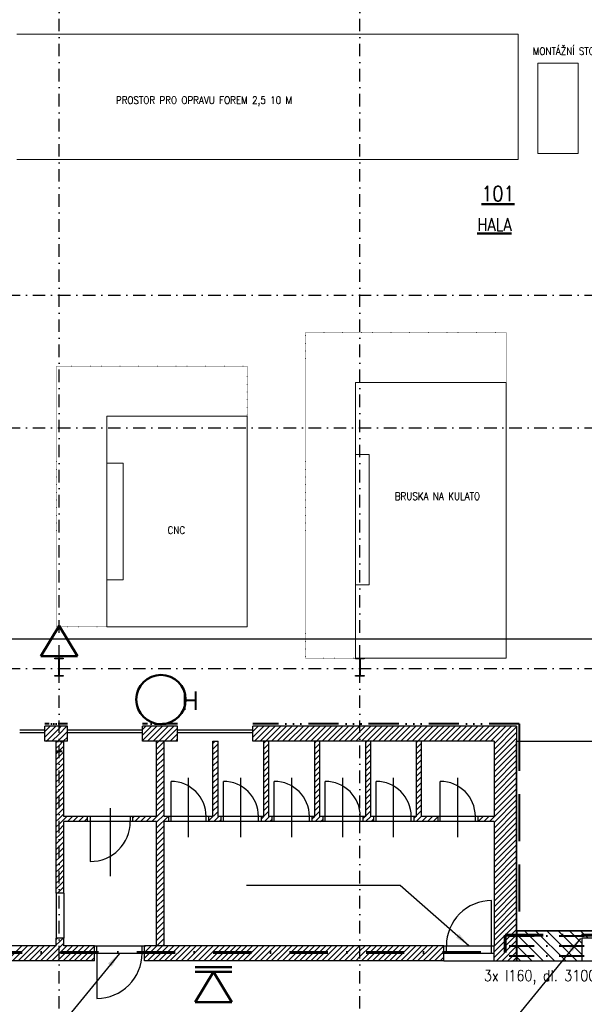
# Model space of a CAD drawing. Header units: millimetres. Extents: x 2886542 to 7567581, y -792623 to 134766.
# Tile 247 of 256: x 4890778 to 4902038, y -404342 to -384693. Entities that reach past the tile are written whole.
import ezdxf

# ---------------------------------------------------------------- set-up
doc = ezdxf.new("R2010")
doc.units = ezdxf.units.MM
for name, pattern in [('ACAD_ISO04W100', [30, 24, -3, 0, -3]), ('ACAD_ISO14W100', [24, 12, -3, 0, -3, 0, -3, 0, -3]), ('DASHDOT', [1, 0.5, -0.25, 0, -0.25]), ('DASHDOTX2', [50.8, 25.4, -12.7, 0, -12.7]), ('DASHED', [0.75, 0.5, -0.25]), ('HIDDEN', [9.375, 6.25, -3.125]), ('TEČKOVANÁ', [0.25, 0, -0.25])]:
    doc.linetypes.add(name, pattern=pattern)
doc.layers.add('CKPROSTUPY_NADROVINOU', color=7, linetype='DASHDOT', lineweight=25)
doc.layers.add('IN_NS_TLUSTA', color=1, linetype='Continuous', lineweight=40)
doc.layers.add('IN_NS_VYPLNE OTVORU', color=16, linetype='Continuous')
doc.layers.add('požárničina', color=10, linetype='Continuous')
doc.styles.add('ROMAND', font='romand.shx', dxfattribs={"width": 0.85})
doc.styles.add('ROMANT', font='romant')
doc.styles.get("Standard").update_dxf_attribs({"font": 'arial.ttf'})
doc.dimstyles.new('úhlová', dxfattribs={"dimscale": 0.2, "dimtxt": 2.5, "dimasz": 1.5, "dimexe": 0, "dimexo": 3, "dimgap": 1, "dimtad": 1, "dimdec": 0, "dimzin": 0, "dimdsep": 46, "dimtxsty": 'ROMANT', "dimcen": 5, "dimclrd": 256, "dimclre": 256, "dimclrt": 7, "dimadec": 1, "dimazin": 0, "dimtfac": 1, "dimtdec": 0, "dimtix": 1, "dimtmove": 2, "dimatfit": 3, "dimfxl": 0, "dimtvp": 2, "dimtolj": 1, "dimtzin": 0, "dimarcsym": 0})

msp = doc.modelspace()

# ---------------------------------------------------------------- linework, layer by layer
at = {"layer": 'CKPROSTUPY_NADROVINOU', "color": 0, "ltscale": 500}
for p, q in [((4891563.4, -406428.5), (4891563.4, -379211)), ((4897563.4, -406428.5), (4897563.4, -379211)), ((4881037.4, -390187.4), (4945510.6, -390187.4)), ((4881037.4, -392837.4), (4945510.6, -392837.4)), ((4881037.4, -397642.4), (4945510.6, -397642.4))]:
    msp.add_line(p, q, dxfattribs=at)
at = {"layer": 'IN_NS_TLUSTA', "color": 0, "linetype": 'ACAD_ISO14W100', "ltscale": 15}
msp.add_line((4891728.4, -398742.3), (4891278.4, -398742.3), dxfattribs=at)
at = {"layer": 'IN_NS_TLUSTA', "color": 0, "linetype": 'ACAD_ISO14W100', "ltscale": 25}
msp.add_line((4893928.4, -398742.4), (4893228.4, -398742.4), dxfattribs=at)
at = {"layer": 'IN_NS_TLUSTA', "color": 0, "linetype": 'ACAD_ISO14W100', "ltscale": 50}
msp.add_line((4900738.4, -398742.4), (4895428.4, -398742.4), dxfattribs=at)
at = {"layer": 'IN_NS_TLUSTA', "color": 0, "linetype": 'HIDDEN', "ltscale": 150}
msp.add_line((4900738.4, -398742.4), (4900738.4, -402872.4), dxfattribs=at)
at = {"layer": 'IN_NS_TLUSTA', "color": 0, "linetype": 'DASHED', "ltscale": 100}
for p, q in [((4891503.4, -399092.4), (4891658.4, -399092.4)), ((4891503.4, -399292.3, 0), (4891658.4, -399292.3))]:
    msp.add_line(p, q, dxfattribs=at)
at = {"layer": 'IN_NS_TLUSTA', "color": 0, "linetype": 'DASHDOT', "ltscale": 1000}
for p, q in [((4900538.4, -402972.4), (4903638.4, -402972.4)), ((4900538.4, -403172.4), (4903638.4, -403172.4)), ((4900538.4, -403372.4), (4903638.4, -403372.4))]:
    msp.add_line(p, q, dxfattribs=at)
at = {"layer": 'IN_NS_TLUSTA', "color": 0}
msp.add_line((4900688.4, -402872.4), (4900688.4, -403472.4), dxfattribs=at)
at = {"layer": 'IN_NS_VYPLNE OTVORU', "color": 0, "linetype": 'Continuous', "lineweight": 15}
for p, q in [((4900721.1, -384981.7), (4890721.1, -384981.7)), ((4900721.1, -387481.7), (4900721.1, -384981.7)), ((4901113.8, -385563.8), (4901113.8, -387363.8)), ((4901913.8, -385563.8), (4901113.8, -385563.8)), ((4901913.8, -387363.8), (4901913.8, -385563.8)), ((4901113.8, -387363.8), (4901913.8, -387363.8)), ((4890721.1, -387481.7), (4900721.1, -387481.7)), ((4897478.4, -391932.4), (4900478.4, -391932.4)), ((4897478.4, -393369.9), (4897478.4, -391932.4)), ((4900478.4, -391932.4), (4900478.4, -397432.4)), ((4892513.8, -392607.7), (4892513.8, -393544.5)), ((4895313.8, -392607.7), (4892513.8, -392607.7)), ((4895313.8, -396807.7), (4895313.8, -392607.7)), ((4892842.1, -393544.5), (4892513.8, -393544.5)), ((4892513.8, -395871.2), (4892513.8, -393544.5)), ((4892842.1, -395871.2), (4892842.1, -393544.5)), ((4897478.4, -393369.9), (4897747.9, -393369.9)), ((4897478.4, -393369.9), (4897478.4, -395970.4)), ((4897747.9, -393369.9), (4897747.9, -395970.4)), ((4892513.8, -395871.2), (4892513.8, -396807.7)), ((4892513.8, -395871.2), (4892842.1, -395871.2)), ((4897478.4, -397432.4), (4897478.4, -395970.4)), ((4897747.9, -395970.4), (4897478.4, -395970.4)), ((4892513.8, -396807.7), (4895313.8, -396807.7)), ((4900478.4, -397432.4), (4897478.4, -397432.4))]:
    msp.add_line(p, q, dxfattribs=at)
at = {"layer": 'IN_NS_VYPLNE OTVORU', "color": 0, "linetype": 'TEČKOVANÁ', "lineweight": 13, "ltscale": 20}
for p, q in [((4900478.4, -390932.4), (4896478.4, -390932.4)), ((4896478.4, -390932.4), (4896478.4, -397432.4)), ((4900478.4, -391932.4), (4900478.4, -390932.4)), ((4891513.8, -396807.7), (4891513.8, -391607.7)), ((4891513.8, -391607.7), (4895313.8, -391607.7)), ((4895313.8, -391607.7), (4895313.8, -392607.7)), ((4892513.8, -396807.7), (4891513.8, -396807.7)), ((4896478.4, -397432.4), (4897478.4, -397432.4))]:
    msp.add_line(p, q, dxfattribs=at)
at = {"layer": 'IN_NS_VYPLNE OTVORU', "color": 0, "ltscale": 100}
msp.add_line((4885478.4, -397047.4), (4911878.4, -397047.4), dxfattribs=at)
at = {"layer": 'IN_NS_VYPLNE OTVORU', "color": 0}
for p, q in [((4891478.4, -397445.1), (4891478.4, -397432.4)), ((4891478.4, -397432.4), (4891648.4, -397432.4)), ((4891541.4, -397445.1), (4891478.4, -397445.1)), ((4891559.4, -397761.7), (4891559.4, -397463.1)), ((4891567.4, -397463.1), (4891567.4, -397761.7)), ((4891648.4, -397445.1), (4891585.4, -397445.1)), ((4891648.4, -397432.4), (4891648.4, -397445.1)), ((4897478.4, -397445.1), (4897478.4, -397432.4)), ((4897478.4, -397432.4), (4897648.4, -397432.4)), ((4897541.4, -397445.1), (4897478.4, -397445.1)), ((4897559.4, -397761.7), (4897559.4, -397463.1)), ((4897567.4, -397463.1), (4897567.4, -397761.7)), ((4897648.4, -397445.1), (4897585.4, -397445.1)), ((4897648.4, -397432.4), (4897648.4, -397445.1)), ((4891478.4, -397792.4), (4891478.4, -397779.7)), ((4891478.4, -397779.7), (4891541.4, -397779.7)), ((4891648.4, -397792.4), (4891478.4, -397792.4)), ((4891559.4, -397761.7), (4891559.4, -397761.7)), ((4891585.4, -397779.7), (4891648.4, -397779.7)), ((4891648.4, -397779.7), (4891648.4, -397792.4)), ((4897478.4, -397792.4), (4897478.4, -397779.7)), ((4897478.4, -397779.7), (4897541.4, -397779.7)), ((4897648.4, -397792.4), (4897478.4, -397792.4)), ((4897559.4, -397761.7), (4897559.4, -397761.7)), ((4897585.4, -397779.7), (4897648.4, -397779.7)), ((4897648.4, -397779.7), (4897648.4, -397792.4)), ((4891278.4, -399092.4), (4891278.4, -398792.4)), ((4891728.4, -398792.4), (4891278.4, -398792.4)), ((4891278.4, -398897.5), (4891343.7, -398832.2)), ((4891343.7, -398832.2), (4891383.6, -398792.4)), ((4891343.7, -398944.5), (4891495.8, -398792.4)), ((4891343.7, -399056.7), (4891563.4, -398837)), ((4891563.4, -398837), (4891608.1, -398792.4)), ((4891563.4, -398949.3), (4891720.3, -398792.4)), ((4891728.4, -399092.4), (4891728.4, -398792.4)), ((4893228.4, -399092.4), (4893228.4, -398792.3)), ((4893928.4, -398792.4), (4893228.4, -398792.4)), ((4893228.4, -398855.8), (4893291.9, -398792.4)), ((4893228.4, -398968.1), (4893404.1, -398792.4)), ((4893228.4, -399080.3), (4893516.4, -398792.4)), ((4893328.6, -399092.4), (4893628.6, -398792.4)), ((4893440.9, -399092.4), (4893740.9, -398792.4)), ((4893553.1, -399092.4), (4893853.1, -398792.4)), ((4893665.4, -399092.4), (4893928.4, -398829.4)), ((4893928.4, -399092.4), (4893928.4, -398792.3)), ((4895428.4, -399092.4), (4895428.4, -398792.3)), ((4900688.4, -398792.4), (4895428.4, -398792.4)), ((4895428.4, -398900.9), (4895536.9, -398792.4)), ((4895428.4, -399013.1), (4895649.2, -398792.4)), ((4895461.4, -399092.4), (4895761.4, -398792.4)), ((4895573.7, -399092.4), (4895873.7, -398792.4)), ((4895686, -399092.4), (4895986, -398792.4)), ((4895798.2, -399092.4), (4896098.2, -398792.4)), ((4895910.5, -399092.4), (4896210.5, -398792.4)), ((4896022.7, -399092.4), (4896322.7, -398792.4)), ((4896135, -399092.4), (4896435, -398792.4)), ((4896247.2, -399092.4), (4896547.2, -398792.4)), ((4896359.5, -399092.4), (4896659.5, -398792.4)), ((4896692.5, -398871.6), (4896771.7, -398792.4)), ((4896692.5, -398983.9), (4896884, -398792.4)), ((4896696.2, -399092.4), (4896996.2, -398792.4)), ((4896808.5, -399092.4), (4897108.5, -398792.4)), ((4896920.7, -399092.4), (4897220.7, -398792.4)), ((4897033, -399092.4), (4897333, -398792.4)), ((4897145.2, -399092.4), (4897445.2, -398792.4)), ((4897257.5, -399092.4), (4897557.5, -398792.4)), ((4897563.4, -398898.7), (4897669.7, -398792.4)), ((4897563.4, -399011), (4897782, -398792.4)), ((4897594.3, -399092.4), (4897894.3, -398792.4)), ((4897706.5, -399092.4), (4898006.5, -398792.4)), ((4897818.8, -399092.4), (4898118.8, -398792.4)), ((4897931, -399092.4), (4898231, -398792.4)), ((4898043.3, -399092.4), (4898343.3, -398792.4)), ((4898155.5, -399092.4), (4898455.5, -398792.4)), ((4898267.8, -399092.4), (4898567.8, -398792.4)), ((4898380, -399092.4), (4898680, -398792.4)), ((4898492.3, -399092.4), (4898792.3, -398792.4)), ((4898604.5, -399092.4), (4898904.5, -398792.4)), ((4898716.8, -399092.4), (4899016.8, -398792.4)), ((4898829, -399092.4), (4899129, -398792.4)), ((4898941.3, -399092.4), (4899241.3, -398792.4)), ((4899053.5, -399092.4), (4899353.5, -398792.4)), ((4899165.8, -399092.4), (4899465.8, -398792.4)), ((4899278.1, -399092.4), (4899578.1, -398792.4)), ((4899390.3, -399092.4), (4899690.3, -398792.4)), ((4899502.6, -399092.4), (4899802.6, -398792.4)), ((4899614.8, -399092.4), (4899914.8, -398792.4)), ((4899727.1, -399092.4), (4900027.1, -398792.4)), ((4899839.3, -399092.4), (4900139.3, -398792.4)), ((4899951.6, -399092.4), (4900251.6, -398792.4)), ((4900063.8, -399092.4), (4900363.8, -398792.4)), ((4900176.1, -399092.4), (4900476.1, -398792.4)), ((4900238.4, -399142.3), (4900588.3, -398792.4)), ((4900238.4, -399254.5), (4900688.4, -398804.5)), ((4900688.4, -398792.4), (4900688.4, -402872.4)), ((4891278.4, -398872.4), (4890778.4, -398872.4)), ((4891278.4, -398922.4), (4890778.4, -398922.4)), ((4891278.4, -399009.8), (4891343.7, -398944.5)), ((4891420.3, -399092.4), (4891563.4, -398949.3)), ((4891563.4, -399061.5), (4891728.4, -398896.5)), ((4891644.8, -399092.4), (4891728.4, -399008.8)), ((4893228.4, -398872.4), (4891728.4, -398872.4)), ((4893228.4, -398922.4), (4891728.4, -398922.4)), ((4893777.6, -399092.4), (4893928.4, -398941.6)), ((4893889.9, -399092.4), (4893928.4, -399053.9)), ((4895428.4, -398872.3), (4893928.4, -398872.3)), ((4895428.4, -398922.3), (4893928.4, -398922.3)), ((4896471.7, -399092.4), (4896692.5, -398871.6)), ((4896584, -399092.4), (4896692.5, -398983.9)), ((4897369.7, -399092.4), (4897563.4, -398898.7)), ((4897482, -399092.4), (4897563.4, -399011)), ((4900238.4, -399366.8), (4900688.4, -398916.8)), ((4900238.4, -399479), (4900688.4, -399029.1)), ((4891728.4, -399092.4), (4891278.4, -399092.4)), ((4891308.1, -399092.4), (4891343.7, -399056.7)), ((4891508.4, -402122.4), (4891508.4, -399092.4)), ((4891508.4, -399116.5), (4891532.6, -399092.4)), ((4891508.4, -399228.8), (4891563.4, -399173.8)), ((4891532.6, -399092.4), (4891563.4, -399061.5)), ((4891563.4, -399173.8), (4891644.8, -399092.4)), ((4891563.4, -399286), (4891658.4, -399191)), ((4891658.4, -400592.4), (4891658.4, -399092.4)), ((4891658.4, -400592.4), (4891658.4, -399092.4)), ((4893928.4, -399092.4), (4893228.4, -399092.4)), ((4893508.4, -400592.4), (4893508.4, -399092.4)), ((4893508.4, -399137.1), (4893553.1, -399092.4)), ((4893508.4, -399249.4), (4893658.4, -399099.4)), ((4893508.4, -399361.6), (4893658.4, -399211.6)), ((4893658.4, -400592.4), (4893658.4, -399092.4)), ((4894633.4, -400592.4), (4894633.4, -399092.4)), ((4894633.4, -399092.4), (4894733.4, -399092.4)), ((4894633.4, -399134.6), (4894675.7, -399092.4)), ((4894633.4, -399246.9), (4894733.4, -399146.9)), ((4894733.4, -400592.4), (4894733.4, -399092.4)), ((4900238.4, -399092.4), (4895428.4, -399092.4)), ((4895648.4, -400592.4), (4895648.4, -399092.4)), ((4895648.4, -399129.9), (4895686, -399092.4)), ((4895648.4, -399242.2), (4895748.4, -399142.2)), ((4895748.4, -400592.4), (4895748.4, -399092.4)), ((4896663.4, -400592.4), (4896663.4, -399092.4)), ((4896663.4, -399125.2), (4896696.2, -399092.4)), ((4896663.4, -399237.4), (4896763.4, -399137.4)), ((4896663.4, -399349.7), (4896763.4, -399249.7)), ((4896763.4, -400592.4), (4896763.4, -399092.4)), ((4897678.4, -400592.4), (4897678.4, -399092.4)), ((4897678.4, -399120.5), (4897706.5, -399092.4)), ((4897678.4, -399232.7), (4897778.4, -399132.7)), ((4897678.4, -399345), (4897778.4, -399245)), ((4897778.4, -400592.4), (4897778.4, -399092.4)), ((4898693.4, -400592.4), (4898693.4, -399092.4)), ((4898693.4, -399115.7), (4898716.8, -399092.4)), ((4898693.4, -399228), (4898793.4, -399128)), ((4898693.4, -399340.3), (4898793.4, -399240.3)), ((4898793.4, -400592.4), (4898793.4, -399092.4)), ((4900238.4, -399092.4), (4900238.4, -400592.4)), ((4900238.4, -399591.3), (4900688.4, -399141.3)), ((4900688.4, -402872.4), (4900688.4, -399092.4)), ((4900688.4, -399092.4), (4905778.4, -399092.4)), ((4891508.4, -399341), (4891563.4, -399286)), ((4891508.4, -399453.3), (4891563.4, -399398.3)), ((4891563.4, -399398.3), (4891658.4, -399303.3)), ((4891563.4, -399510.6), (4891658.4, -399415.6)), ((4893508.4, -399473.9), (4893658.4, -399323.9)), ((4893508.4, -399586.1), (4893658.4, -399436.1)), ((4894633.4, -399359.1), (4894733.4, -399259.1)), ((4894633.4, -399471.4), (4894733.4, -399371.4)), ((4895648.4, -399354.4), (4895748.4, -399254.4)), ((4895648.4, -399466.7), (4895748.4, -399366.7)), ((4896663.4, -399461.9), (4896763.4, -399361.9)), ((4897678.4, -399457.2), (4897778.4, -399357.2)), ((4898693.4, -399452.5), (4898793.4, -399352.5)), ((4900238.4, -399703.6), (4900688.4, -399253.6)), ((4900238.4, -399815.8), (4900688.4, -399365.8)), ((4891508.4, -399565.6), (4891563.4, -399510.6)), ((4891508.4, -399677.8), (4891563.4, -399622.8)), ((4891563.4, -399622.8), (4891658.4, -399527.8)), ((4891563.4, -399735.1), (4891658.4, -399640.1)), ((4893508.4, -399698.4), (4893658.4, -399548.4)), ((4894633.4, -399583.6), (4894733.4, -399483.6)), ((4894633.4, -399695.9), (4894733.4, -399595.9)), ((4895648.4, -399578.9), (4895748.4, -399478.9)), ((4895648.4, -399691.2), (4895748.4, -399591.2)), ((4896663.4, -399574.2), (4896763.4, -399474.2)), ((4896663.4, -399686.5), (4896763.4, -399586.5)), ((4897678.4, -399569.5), (4897778.4, -399469.5)), ((4897678.4, -399681.7), (4897778.4, -399581.7)), ((4898693.4, -399564.8), (4898793.4, -399464.8)), ((4898693.4, -399677), (4898793.4, -399577)), ((4900238.4, -399928.1), (4900688.4, -399478.1)), ((4900238.4, -400040.3), (4900688.4, -399590.3)), ((4891508.4, -399790.1), (4891563.4, -399735.1)), ((4891563.4, -399847.3), (4891658.4, -399752.3)), ((4893508.4, -399810.6), (4893658.4, -399660.6)), ((4893508.4, -399922.9), (4893658.4, -399772.9)), ((4894145.9, -401005.5), (4894145.9, -399820.8)), ((4894633.4, -399808.1), (4894733.4, -399708.1)), ((4894633.4, -399920.4), (4894733.4, -399820.4)), ((4895190.9, -401005.5), (4895190.9, -399820.8)), ((4895648.4, -399803.4), (4895748.4, -399703.4)), ((4895648.4, -399915.7), (4895748.4, -399815.7)), ((4896205.9, -401005.5), (4896205.9, -399820.8)), ((4896663.4, -399798.7), (4896763.4, -399698.7)), ((4896663.4, -399911), (4896763.4, -399811)), ((4897220.9, -401005.5), (4897220.9, -399820.8)), ((4897678.4, -399794), (4897778.4, -399694)), ((4897678.4, -399906.2), (4897778.4, -399806.2)), ((4898235.9, -401005.5), (4898235.9, -399820.8)), ((4898693.4, -399789.3), (4898793.4, -399689.3)), ((4898693.4, -399901.5), (4898793.4, -399801.5)), ((4899515.9, -401005.5), (4899515.9, -399820.8)), ((4900238.4, -400152.6), (4900688.4, -399702.6)), ((4900238.4, -400264.8), (4900688.4, -399814.8)), ((4891508.4, -399902.3), (4891563.4, -399847.3)), ((4891508.4, -400014.6), (4891563.4, -399959.6)), ((4891563.4, -399959.6), (4891658.4, -399864.6)), ((4891563.4, -400071.8), (4891658.4, -399976.8)), ((4893508.4, -400035.1), (4893658.4, -399885.1)), ((4893508.4, -400147.4), (4893658.4, -399997.4)), ((4893795.9, -400592.4), (4893795.9, -399892.4)), ((4894633.4, -400032.7), (4894733.4, -399932.7)), ((4894840.9, -400592.4), (4894840.9, -399892.4)), ((4895648.4, -400027.9), (4895748.4, -399927.9)), ((4895855.9, -400592.4), (4895855.9, -399892.4)), ((4896663.4, -400023.2), (4896763.4, -399923.2)), ((4896663.4, -400135.5), (4896763.4, -400035.5)), ((4896870.9, -400592.4), (4896870.9, -399892.4)), ((4897678.4, -400018.5), (4897778.4, -399918.5)), ((4897678.4, -400130.7), (4897778.4, -400030.7)), ((4897885.9, -400592.4), (4897885.9, -399892.4)), ((4898693.4, -400013.8), (4898793.4, -399913.8)), ((4898693.4, -400126), (4898793.4, -400026)), ((4899165.9, -400592.4), (4899165.9, -399892.4)), ((4900238.4, -400377.1), (4900688.4, -399927.1)), ((4891508.4, -400126.8), (4891563.4, -400071.8)), ((4891508.4, -400239.1), (4891563.4, -400184.1)), ((4891563.4, -400184.1), (4891658.4, -400089.1)), ((4891563.4, -400296.3), (4891658.4, -400201.3)), ((4893508.4, -400259.6), (4893658.4, -400109.6)), ((4893508.4, -400371.9), (4893658.4, -400221.9)), ((4894633.4, -400144.9), (4894733.4, -400044.9)), ((4894633.4, -400257.2), (4894733.4, -400157.2)), ((4895648.4, -400140.2), (4895748.4, -400040.2)), ((4895648.4, -400252.4), (4895748.4, -400152.4)), ((4896663.4, -400247.7), (4896763.4, -400147.7)), ((4897678.4, -400243), (4897778.4, -400143)), ((4898693.4, -400238.3), (4898793.4, -400138.3)), ((4900147.6, -400692.4), (4900688.4, -400151.6)), ((4900238.4, -400489.3), (4900688.4, -400039.3)), ((4891508.4, -400351.3), (4891563.4, -400296.3)), ((4891508.4, -400463.6), (4891563.4, -400408.6)), ((4891563.4, -400408.6), (4891658.4, -400313.6)), ((4891563.4, -400520.8), (4891658.4, -400425.8)), ((4892583.4, -400427.4), (4892583.4, -401784.3)), ((4893508.4, -400484.1), (4893658.4, -400334.1)), ((4894633.4, -400369.4), (4894733.4, -400269.4)), ((4894633.4, -400481.7), (4894733.4, -400381.7)), ((4895648.4, -400364.7), (4895748.4, -400264.7)), ((4895648.4, -400476.9), (4895748.4, -400376.9)), ((4896663.4, -400360), (4896763.4, -400260)), ((4896663.4, -400472.2), (4896763.4, -400372.2)), ((4897678.4, -400355.3), (4897778.4, -400255.3)), ((4897678.4, -400467.5), (4897778.4, -400367.5)), ((4898693.4, -400350.5), (4898793.4, -400250.5)), ((4898693.4, -400462.8), (4898793.4, -400362.8)), ((4900238.4, -400713.8), (4900688.4, -400263.8)), ((4900238.4, -400826.1), (4900688.4, -400376.1)), ((4891508.4, -400575.8), (4891563.4, -400520.8)), ((4891563.4, -400633.1), (4891658.4, -400538.1)), ((4891563.4, -400745.3), (4891716.4, -400592.4)), ((4892133.4, -400592.4), (4891658.4, -400592.4)), ((4891728.6, -400692.4), (4891828.6, -400592.4)), ((4891840.9, -400692.4), (4891940.9, -400592.4)), ((4891953.1, -400692.4), (4892053.1, -400592.4)), ((4892065.4, -400692.4), (4892133.4, -400624.4)), ((4892133.4, -400692.4), (4892133.4, -400592.4)), ((4893033.4, -400592.4), (4892133.4, -400592.4)), ((4892183.4, -400592.4), (4892183.4, -400692.4)), ((4892983.4, -400592.4), (4892983.4, -400692.4)), ((4893508.4, -400592.4), (4893033.4, -400592.4)), ((4893033.4, -400692.4), (4893033.4, -400592.4)), ((4893033.4, -400622.4), (4893063.4, -400592.4)), ((4893075.7, -400692.4), (4893175.7, -400592.4)), ((4893187.9, -400692.4), (4893287.9, -400592.4)), ((4893300.2, -400692.4), (4893400.2, -400592.4)), ((4893412.4, -400692.4), (4893658.4, -400446.4)), ((4893508.4, -400708.6), (4893658.4, -400558.6)), ((4893508.4, -400820.9), (4893736.9, -400592.4)), ((4893745.9, -400592.4), (4893658.4, -400592.4)), ((4894545.9, -400592.4), (4893745.9, -400592.4)), ((4893745.9, -400592.4), (4893745.9, -400692.4)), ((4893795.9, -400692.4), (4893795.9, -400592.4)), ((4894495.9, -400692.4), (4894495.9, -400592.4)), ((4894545.9, -400681.4), (4894733.4, -400493.9)), ((4894633.4, -400592.4), (4894545.9, -400592.4)), ((4894545.9, -400592.4), (4894545.9, -400692.4)), ((4894647.2, -400692.4), (4894747.2, -400592.4)), ((4894790.9, -400592.4), (4894733.4, -400592.4)), ((4895590.9, -400592.4), (4894790.9, -400592.4)), ((4894790.9, -400592.4), (4894790.9, -400692.4)), ((4894840.9, -400692.4), (4894840.9, -400592.4)), ((4895540.9, -400692.4), (4895540.9, -400592.4)), ((4895648.4, -400592.4), (4895590.9, -400592.4)), ((4895590.9, -400592.4), (4895590.9, -400692.4)), ((4895590.9, -400646.7), (4895645.2, -400592.4)), ((4895648.4, -400589.2), (4895748.4, -400489.2)), ((4895657.5, -400692.4), (4895757.5, -400592.4)), ((4895805.9, -400592.4), (4895748.4, -400592.4)), ((4896605.9, -400592.4), (4895805.9, -400592.4)), ((4895805.9, -400592.4), (4895805.9, -400692.4)), ((4895855.9, -400692.4), (4895855.9, -400592.4)), ((4896555.9, -400692.4), (4896555.9, -400592.4)), ((4896663.4, -400592.4), (4896605.9, -400592.4)), ((4896605.9, -400592.4), (4896605.9, -400692.4)), ((4896605.9, -400642), (4896655.5, -400592.4)), ((4896663.4, -400584.5), (4896763.4, -400484.5)), ((4896667.8, -400692.4), (4896767.8, -400592.4)), ((4896820.9, -400592.4), (4896763.4, -400592.4)), ((4897620.9, -400592.4), (4896820.9, -400592.4)), ((4896820.9, -400592.4), (4896820.9, -400692.4)), ((4896870.9, -400692.4), (4896870.9, -400592.4)), ((4897570.9, -400692.4), (4897570.9, -400592.4)), ((4897678.4, -400592.4), (4897620.9, -400592.4)), ((4897620.9, -400592.4), (4897620.9, -400692.4)), ((4897620.9, -400637.3), (4897665.8, -400592.4)), ((4897678.1, -400692.4), (4897778.4, -400592)), ((4897678.4, -400579.8), (4897778.4, -400479.8)), ((4897835.9, -400592.4), (4897778.4, -400592.4)), ((4898635.9, -400592.4), (4897835.9, -400592.4)), ((4897835.9, -400592.4), (4897835.9, -400692.4)), ((4897885.9, -400692.4), (4897885.9, -400592.4)), ((4898585.9, -400692.4), (4898585.9, -400592.4)), ((4898693.4, -400592.4), (4898635.9, -400592.4)), ((4898635.9, -400592.4), (4898635.9, -400692.4)), ((4898635.9, -400632.5), (4898676.1, -400592.4)), ((4898688.3, -400692.4), (4898793.4, -400587.3)), ((4898693.4, -400575), (4898793.4, -400475)), ((4899115.9, -400592.4), (4898793.4, -400592.4)), ((4898800.6, -400692.4), (4898900.6, -400592.4)), ((4898912.8, -400692.4), (4899012.8, -400592.4)), ((4899025.1, -400692.4), (4899115.9, -400601.6)), ((4899915.9, -400592.4), (4899115.9, -400592.4)), ((4899115.9, -400592.4), (4899115.9, -400692.4)), ((4899165.9, -400692.4), (4899165.9, -400592.4)), ((4899865.9, -400692.4), (4899865.9, -400592.4)), ((4900238.4, -400592.4), (4899915.9, -400592.4)), ((4899915.9, -400592.4), (4899915.9, -400692.4)), ((4899923.1, -400692.4), (4900023.1, -400592.4)), ((4900035.4, -400692.4), (4900135.4, -400592.4)), ((4900238.4, -400938.3), (4900688.4, -400488.3)), ((4900238.4, -401050.6), (4900688.4, -400600.6)), ((4891508.4, -400688.1), (4891563.4, -400633.1)), ((4891508.4, -400800.3), (4891563.4, -400745.3)), ((4891563.4, -400857.6), (4891658.4, -400762.6)), ((4891658.4, -402122.4), (4891658.4, -400692.4)), ((4892133.4, -400692.4), (4891658.4, -400692.4)), ((4893033.4, -400692.4), (4892133.4, -400692.4)), ((4892183.4, -400692.4), (4892183.4, -401492.4)), ((4893508.4, -400692.4), (4893033.4, -400692.4)), ((4893508.4, -403172.4), (4893508.4, -400692.4)), ((4893508.4, -400933.1), (4893658.4, -400783.1)), ((4893745.9, -400692.4), (4893658.4, -400692.4)), ((4893658.4, -403172.4), (4893658.4, -400692.4)), ((4894545.9, -400692.4), (4893745.9, -400692.4)), ((4894790.9, -400692.4), (4894545.9, -400692.4)), ((4894759.5, -400692.4), (4894790.9, -400660.9)), ((4895590.9, -400692.4), (4894790.9, -400692.4)), ((4895805.9, -400692.4), (4895590.9, -400692.4)), ((4895769.7, -400692.4), (4895805.9, -400656.2)), ((4896605.9, -400692.4), (4895805.9, -400692.4)), ((4896820.9, -400692.4), (4896605.9, -400692.4)), ((4896780, -400692.4), (4896820.9, -400651.5)), ((4897620.9, -400692.4), (4896820.9, -400692.4)), ((4897835.9, -400692.4), (4897620.9, -400692.4)), ((4897790.3, -400692.4), (4897835.9, -400646.8)), ((4898635.9, -400692.4), (4897835.9, -400692.4)), ((4899115.9, -400692.4), (4898635.9, -400692.4)), ((4899915.9, -400692.4), (4899115.9, -400692.4)), ((4900238.4, -400692.4), (4899915.9, -400692.4)), ((4900238.4, -400692.4), (4900238.4, -403172.4)), ((4900238.4, -401162.8), (4900688.4, -400712.8)), ((4891508.4, -400912.6), (4891563.4, -400857.6)), ((4891508.4, -401024.8), (4891563.4, -400969.8)), ((4891563.4, -400969.8), (4891658.4, -400874.8)), ((4891563.4, -401082.1), (4891658.4, -400987.1)), ((4893508.4, -401045.4), (4893658.4, -400895.4)), ((4893508.4, -401157.7), (4893658.4, -401007.7)), ((4900238.4, -401275.1), (4900688.4, -400825.1)), ((4900238.4, -401387.4), (4900688.4, -400937.4)), ((4891508.4, -401137.1), (4891563.4, -401082.1)), ((4891508.4, -401249.4), (4891563.4, -401194.4)), ((4891563.4, -401194.4), (4891658.4, -401099.4)), ((4891563.4, -401306.6), (4891658.4, -401211.6)), ((4893508.4, -401269.9), (4893658.4, -401119.9)), ((4900238.4, -401499.6), (4900688.4, -401049.6)), ((4900238.4, -401611.9), (4900688.4, -401161.9)), ((4891508.4, -401361.6), (4891563.4, -401306.6)), ((4891563.4, -401418.9), (4891658.4, -401323.9)), ((4893508.4, -401382.2), (4893658.4, -401232.2)), ((4893508.4, -401494.4), (4893658.4, -401344.4)), ((4900238.4, -401724.1), (4900688.4, -401274.1)), ((4900238.4, -401836.4), (4900688.4, -401386.4)), ((4891508.4, -401473.9), (4891563.4, -401418.9)), ((4891508.4, -401586.1), (4891563.4, -401531.1)), ((4891563.4, -401531.1), (4891658.4, -401436.1)), ((4891563.4, -401643.4), (4891658.4, -401548.4)), ((4893508.4, -401606.7), (4893658.4, -401456.7)), ((4893508.4, -401718.9), (4893658.4, -401568.9)), ((4900238.4, -401948.6), (4900688.4, -401498.6)), ((4891508.4, -401698.4), (4891563.4, -401643.4)), ((4891508.4, -401810.6), (4891563.4, -401755.6)), ((4891563.4, -401755.6), (4891658.4, -401660.6)), ((4891563.4, -401867.9), (4891658.4, -401772.9)), ((4893508.4, -401831.2), (4893658.4, -401681.2)), ((4893508.4, -401943.4), (4893658.4, -401793.4)), ((4900238.4, -402060.9), (4900688.4, -401610.9)), ((4900238.4, -402173.1), (4900688.4, -401723.1)), ((4891508.4, -401922.9), (4891563.4, -401867.9)), ((4891508.4, -402035.1), (4891563.4, -401980.1)), ((4891563.4, -401980.1), (4891658.4, -401885.1)), ((4891563.4, -402092.4), (4891658.4, -401997.4)), ((4893508.4, -402055.7), (4893658.4, -401905.7)), ((4900238.4, -402285.4), (4900688.4, -401835.4)), ((4900238.4, -402397.6), (4900688.4, -401947.6)), ((4891658.4, -402122.4), (4891508.4, -402122.4)), ((4891533.4, -402122.4), (4891563.4, -402092.4)), ((4891645.7, -402122.4), (4891658.4, -402109.6)), ((4893508.4, -402167.9), (4893658.4, -402017.9)), ((4893508.4, -402280.2), (4893658.4, -402130.2)), ((4900238.4, -402509.9), (4900688.4, -402059.9)), ((4900238.4, -402622.1), (4900688.4, -402172.1)), ((4893508.4, -402392.4), (4893658.4, -402242.4)), ((4893508.4, -402504.7), (4893658.4, -402354.7)), ((4900188.4, -403172.3), (4900188.4, -402272.3)), ((4900238.4, -402734.4), (4900688.4, -402284.4)), ((4893508.4, -402616.9), (4893658.4, -402466.9)), ((4893508.4, -402729.2), (4893658.4, -402579.2)), ((4900238.4, -402846.6), (4900688.4, -402396.6)), ((4900238.4, -402958.9), (4900688.4, -402508.9)), ((4893508.4, -402841.5), (4893658.4, -402691.5)), ((4900238.4, -403071.2), (4900688.4, -402621.2)), ((4900238.4, -403183.4), (4900688.4, -402733.4)), ((4893508.4, -402953.7), (4893658.4, -402803.7)), ((4893508.4, -403066), (4893658.4, -402916)), ((4900238.4, -403295.7), (4900688.4, -402845.7)), ((4900238.4, -403407.9), (4900688.4, -402957.9)), ((4900688.4, -402872.4), (4902238.4, -402872.4)), ((4911978.4, -402872.4), (4900688.4, -402872.4)), ((4891508.4, -403172.4), (4885628.4, -403172.4)), ((4890520.2, -403472.4), (4890820.2, -403172.4)), ((4890632.4, -403472.4), (4890932.4, -403172.4)), ((4890744.7, -403472.4), (4891044.7, -403172.4)), ((4890856.9, -403472.4), (4891156.9, -403172.4)), ((4890969.2, -403472.4), (4891269.2, -403172.4)), ((4891081.4, -403472.4), (4891381.4, -403172.4)), ((4891193.7, -403472.4), (4891493.7, -403172.4)), ((4891658.4, -403022.4), (4891508.4, -403022.4)), ((4891508.4, -403172.4), (4891508.4, -403022.4)), ((4891508.4, -403045.4), (4891531.4, -403022.4)), ((4891508.4, -403157.7), (4891563.4, -403102.7)), ((4891563.4, -403102.7), (4891643.7, -403022.4)), ((4891563.4, -403214.9), (4891658.4, -403119.9)), ((4891563.4, -403327.2), (4891718.2, -403172.4)), ((4891563.4, -403439.4), (4891830.5, -403172.4)), ((4891642.7, -403472.4), (4891942.7, -403172.4)), ((4891658.4, -403172.4), (4891658.4, -403022.4)), ((4892268.4, -403172.4), (4891658.4, -403172.4)), ((4891755, -403472.4), (4892055, -403172.4)), ((4891867.2, -403472.4), (4892167.2, -403172.4)), ((4892268.4, -403172.4), (4893268.4, -403172.4)), ((4892268.4, -403472.4), (4892268.4, -403172.4)), ((4892318.4, -403322.4), (4892318.4, -403172.4)), ((4893218.4, -403322.3), (4893218.4, -403172.4)), ((4899238.4, -403172.4), (4893268.4, -403172.4)), ((4893268.4, -403472.4), (4893268.4, -403172.4)), ((4893268.4, -403193.7), (4893289.7, -403172.4)), ((4893268.4, -403306), (4893402, -403172.4)), ((4893268.4, -403418.2), (4893514.3, -403172.4)), ((4893326.5, -403472.4), (4893626.5, -403172.4)), ((4893438.8, -403472.4), (4893738.8, -403172.4)), ((4893514.3, -403172.4), (4893658.4, -403028.2)), ((4893551, -403472.4), (4893851, -403172.4)), ((4893626.5, -403172.4), (4893658.4, -403140.5)), ((4893663.3, -403472.4), (4893963.3, -403172.4)), ((4893775.5, -403472.4), (4894075.5, -403172.4)), ((4893887.8, -403472.4), (4894187.8, -403172.4)), ((4894000, -403472.4), (4894300, -403172.4)), ((4894112.3, -403472.4), (4894412.3, -403172.4)), ((4894224.5, -403472.4), (4894524.5, -403172.4)), ((4894336.8, -403472.4), (4894636.8, -403172.4)), ((4894449, -403472.4), (4894749, -403172.4)), ((4894561.3, -403472.4), (4894861.3, -403172.4)), ((4894673.5, -403472.4), (4894973.5, -403172.4)), ((4894785.8, -403472.4), (4895085.8, -403172.4)), ((4894898.1, -403472.4), (4895198.1, -403172.4)), ((4895010.3, -403472.4), (4895310.3, -403172.4)), ((4895122.6, -403472.4), (4895422.6, -403172.4)), ((4895234.8, -403472.4), (4895534.8, -403172.4)), ((4895347.1, -403472.4), (4895647.1, -403172.4)), ((4895459.3, -403472.4), (4895759.3, -403172.4)), ((4895571.6, -403472.4), (4895871.6, -403172.4)), ((4895683.8, -403472.4), (4895983.8, -403172.4)), ((4895796.1, -403472.4), (4896096.1, -403172.4)), ((4895908.3, -403472.4), (4896208.3, -403172.4)), ((4896020.6, -403472.4), (4896320.6, -403172.4)), ((4896132.8, -403472.4), (4896432.8, -403172.4)), ((4896245.1, -403472.4), (4896545.1, -403172.4)), ((4896357.3, -403472.4), (4896657.3, -403172.4)), ((4896469.6, -403472.4), (4896769.6, -403172.4)), ((4896581.9, -403472.4), (4896881.9, -403172.4)), ((4896694.1, -403472.4), (4896994.1, -403172.4)), ((4896806.4, -403472.4), (4897106.4, -403172.4)), ((4896918.6, -403472.4), (4897218.6, -403172.4)), ((4897030.9, -403472.4), (4897330.9, -403172.4)), ((4897143.1, -403472.4), (4897443.1, -403172.4)), ((4897255.4, -403472.4), (4897555.4, -403172.4)), ((4897563.4, -403276.6), (4897667.6, -403172.4)), ((4897563.4, -403388.8), (4897779.9, -403172.4)), ((4897592.1, -403472.4), (4897892.1, -403172.4)), ((4897704.4, -403472.4), (4898004.4, -403172.4)), ((4897816.6, -403472.4), (4898116.6, -403172.4)), ((4897928.9, -403472.4), (4898228.9, -403172.4)), ((4898041.1, -403472.4), (4898341.1, -403172.4)), ((4898153.4, -403472.4), (4898453.4, -403172.4)), ((4898265.6, -403472.4), (4898565.6, -403172.4)), ((4898377.9, -403472.4), (4898677.9, -403172.4)), ((4898490.2, -403472.4), (4898790.2, -403172.4)), ((4898602.4, -403472.4), (4898902.4, -403172.4)), ((4898714.7, -403472.4), (4899014.7, -403172.4)), ((4898826.9, -403472.4), (4899126.9, -403172.4)), ((4898939.2, -403472.4), (4899238.4, -403173.1)), ((4899238.4, -403472.4), (4899238.4, -403172.4)), ((4899238.4, -403172.4), (4900238.4, -403172.4)), ((4899288.4, -403322.4), (4899288.4, -403172.4)), ((4900188.4, -403322.3), (4900188.4, -403172.4)), ((4900238.4, -403472.4), (4900238.4, -403172.4)), ((4900286.2, -403472.4), (4900688.4, -403070.2)), ((4902238.4, -403022.3), (4901988.4, -403022.3)), ((4901988.4, -403022.3), (4901988.4, -403472.4)), ((4891306, -403472.4), (4891563.4, -403214.9)), ((4891418.2, -403472.4), (4891563.4, -403327.2)), ((4891979.5, -403472.4), (4892268.4, -403183.4)), ((4892091.7, -403472.4), (4892268.4, -403295.7)), ((4892268.4, -403322.4), (4893268.4, -403322.4)), ((4892318.4, -403322.4), (4892318.4, -404222.4)), ((4897367.6, -403472.4), (4897563.4, -403276.6)), ((4899051.4, -403472.4), (4899238.4, -403285.4)), ((4899238.4, -403322.4), (4900238.4, -403322.3)), ((4900398.5, -403472.4), (4900688.4, -403182.4)), ((4900510.7, -403472.4), (4900688.4, -403294.7)), ((4892268.4, -403472.4), (4885328.4, -403472.4)), ((4891530.5, -403472.4), (4891563.4, -403439.4)), ((4892204, -403472.4), (4892268.4, -403407.9)), ((4899238.4, -403472.4), (4893268.4, -403472.4)), ((4897479.9, -403472.4), (4897563.4, -403388.8)), ((4899163.7, -403472.4), (4899238.4, -403397.6)), ((4900238.4, -403472.4), (4900688.4, -403472.4)), ((4900623, -403472.4), (4900688.4, -403406.9)), ((4900688.4, -403472.4), (4901988.4, -403472.4))]:
    msp.add_line(p, q, dxfattribs=at)
at = {"layer": 'IN_NS_VYPLNE OTVORU', "color": 0, "ltscale": 50}
for p, q in [((4891508.4, -402122.4), (4891508.4, -403022.4)), ((4891658.4, -402122.4), (4891658.4, -403022.4)), ((4899238.4, -403472.4), (4900238.4, -403472.4)), ((4901988.4, -403472.4), (4903488.4, -403472.4))]:
    msp.add_line(p, q, dxfattribs=at)
at = {"layer": 'IN_NS_VYPLNE OTVORU', "color": 0, "lineweight": 30}
for p, q in [((4901218.1, -403472.4), (4900688.4, -402942.6)), ((4901442.6, -403472.4), (4900842.6, -402872.4)), ((4901667.2, -403472.4), (4901067.2, -402872.4)), ((4901891.7, -403472.4), (4901291.7, -402872.4)), ((4901988.4, -403344.6), (4901516.2, -402872.4)), ((4901988.4, -403120.1), (4901740.7, -402872.4)), ((4902115.1, -403022.3), (4901965.2, -402872.4)), ((4900993.6, -403472.4), (4900688.4, -403167.1)), ((4900769.1, -403472.4), (4900688.4, -403391.6))]:
    msp.add_line(p, q, dxfattribs=at)
at = {"layer": 'IN_NS_VYPLNE OTVORU', "color": 0}
for centre, radius, start, end in [((4891541.4, -397463.1), 18, 0, 90), ((4891585.4, -397463.1), 18, 90, 180), ((4897541.4, -397463.1), 18, 0, 90), ((4897585.4, -397463.1), 18, 90, 180), ((4891541.4, -397761.7), 18, 270, 0), ((4891585.4, -397761.7), 18, 180, 270), ((4897541.4, -397761.7), 18, 270, 0), ((4897585.4, -397761.7), 18, 180, 270), ((4893795.9, -400592.4), 700, 0, 90), ((4894840.9, -400592.4), 700, 0, 90), ((4895855.9, -400592.4), 700, 0, 90), ((4896870.9, -400592.4), 700, 0, 90), ((4897885.9, -400592.4), 700, 0, 90), ((4899165.9, -400592.4), 700, 0, 90), ((4892183.4, -400692.4), 800, 270, 0), ((4900188.4, -403172.3), 900, 89.99962, 180.00091), ((4892318.4, -403322.4), 900, 269.99962, 0.00091)]:
    msp.add_arc(centre, radius, start, end, dxfattribs=at)
at = {"layer": 'požárničina', "linetype": 'ACAD_ISO04W100', "lineweight": 50, "ltscale": 50, "extrusion": (0, 0, -1)}
for p, q in [((4891197.8, -397392.9), (4891563, -396786)), ((4891928.1, -397392.9), (4891563, -396786)), ((4891197.8, -397392.9), (4891928.1, -397392.9)), ((4894281, -403600.7), (4895011.4, -403600.7)), ((4894281, -404300.9), (4894646.2, -403694)), ((4894281, -403694), (4895011.4, -403694)), ((4895011.4, -404300.9), (4894646.2, -403694)), ((4894281, -404300.9), (4895011.4, -404300.9))]:
    msp.add_line(p, q, dxfattribs=at)
at = {"layer": 'požárničina', "linetype": 'DASHDOTX2', "lineweight": 60, "ltscale": 30}
for p, q in [((4900459.2, -403310.8), (4900459.2, -402964.5)), ((4900459.2, -402964.5), (4911502.1, -402964.5)), ((4885493.4, -403310.8), (4900459.2, -403310.8))]:
    msp.add_line(p, q, dxfattribs=at)
at = {"layer": 'požárničina', "lineweight": 50, "ltscale": 50, "extrusion": (0, 0, -1)}
msp.add_circle((-4893595.8, -398260), 492, dxfattribs=at)

# ---------------------------------------------------------------- texts
at = {"layer": 'IN_NS_TLUSTA', "color": 0, "linetype": 'Continuous', "lineweight": 50, "style": 'ROMAND', "width": 0.85}
msp.add_text('3x I160, dl. 3100 mm', height=220, rotation=360, dxfattribs=at).set_placement((4900035.1, -403877.9))
at = {"layer": 'IN_NS_VYPLNE OTVORU', "color": 0, "linetype": 'Continuous', "lineweight": 50, "style": 'ROMAND', "width": 0.85}
for s, p in [('MONTÁŽNÍ STOLY', (4901012.3, -385395.7)), ('PROSTOR PRO OPRAVU FOREM 2,5 10 M', (4892697.5, -386374.1)), ('CNC', (4893728.2, -394953.6))]:
    msp.add_text(s, height=150, rotation=360, dxfattribs=at).set_placement(p)
for s, height, p in [('%%U101', 300, (4899988, -388312.8)), ('%%UHALA', 250, (4899903.9, -388907.3)), ('BRUSKA NA KULATO', 150, (4898259.5, -394278.3))]:
    msp.add_text(s, height=height, dxfattribs=at).set_placement(p)
at = {"layer": 'požárničina', "lineweight": 50, "insert": (4892416.1, -398100.7), "char_height": 367.408, "width": 2378.965, "attachment_point": 1}
msp.add_mtext('{\\Ftxt,bigfont|c238;\\W4.8403; \\W1;H}', dxfattribs=at)

# ---------------------------------------------------------------- leaders
at = {"layer": 'požárničina'}
for points in [[(4899738.4, -403172.4), (4898369.1, -401968), (4895300.1, -401968)], [(4901962.1, -403025.6), (4900719, -404548.8), (4897650, -404548.8)], [(4892767.1, -403325.7), (4891524, -404848.9), (4888455, -404848.9)]]:
    msp.add_leader(points, dimstyle='úhlová', override={"dimasz": 1500, "dimgap": 1, "dimtad": 0}, dxfattribs=at)

doc.saveas('drawing.dxf')
